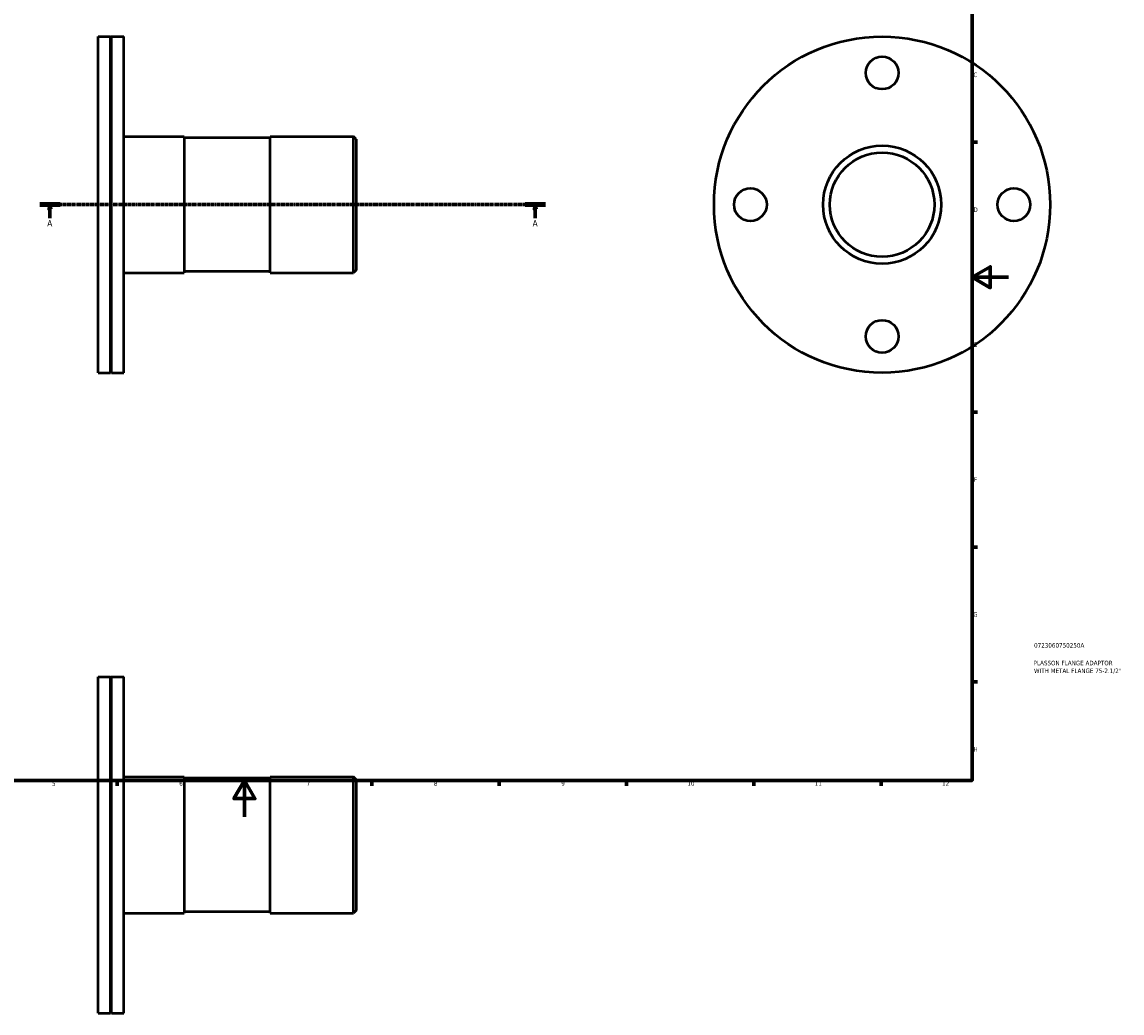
# Model space of a CAD drawing. Header units: millimetres. Extents: x -78 to 903, y -108 to 845.
# Tile 3 of 4: x 298 to 903, y -108 to 437. Entities that reach past the tile are written whole.
import ezdxf

# ---------------------------------------------------------------- set-up
doc = ezdxf.new("R2010")
doc.units = ezdxf.units.MM
doc.linetypes.add('CHAIN', pattern=[0.7087, 0.4724, -0.0591, 0.1181, -0.0591])
for name, color, linetype, lineweight in [('Border (ISO)', 7, 'Continuous', 70), ('Section Line (ISO)', 7, 'CHAIN', 70), ('Title (ISO)', 7, 'Continuous', 50), ('Visible (ISO)', 7, 'Continuous', 50)]:
    doc.layers.add(name, color=color, linetype=linetype, lineweight=lineweight)
doc.styles.add('Label Text (ISO)', font='tahoma.ttf')
doc.styles.add('Note Text (ISO)', font='tahoma.ttf')

# ---------------------------------------------------------------- blocks, each defined once
blk = doc.blocks.new('Borders Default Border')
at = {"layer": 'Border (ISO)'}
for p, q in [((821, 371.25), (823.9, 371.25)), ((821, 222.75), (823.9, 222.75)), ((821, 148.5), (823.9, 148.5)), ((821, 74.25), (823.9, 74.25)), ((350.42, 20), (350.42, 17.1)), ((490.58, 20), (490.58, 17.1)), ((560.67, 20), (560.67, 17.1)), ((630.75, 20), (630.75, 17.1)), ((700.83, 20), (700.83, 17.1)), ((770.92, 20), (770.92, 17.1))]:
    blk.add_line(p, q, dxfattribs=at)
at = {"layer": 'Border (ISO)', "flags": 128}
for points in [[(20, 20), (20, 574), (821, 574), (821, 20), (20, 20)], [(841, 297), (821, 297), (831, 302.77), (831, 291.23), (821, 297)], [(420.5, 0), (420.5, 20), (414.73, 10), (426.27, 10), (420.5, 20)]]:
    blk.add_lwpolyline(points, dxfattribs=at)
at = {"layer": 'Border (ISO)', "color": 232, "true_color": 0xca0064, "char_height": 2.5, "attachment_point": 7, "style": 'Note Text (ISO)'}
for s, insert in [('C', (821.73, 407.08)), ('D', (821.73, 332.88)), ('E', (821.94, 258.63)), ('F', (822, 184.38)), ('G', (821.61, 110.08)), ('H', (821.74, 35.88)), ('5', (314.64, 17.05)), ('6', (384.66, 17.05)), ('7', (454.77, 17.1)), ('8', (524.81, 17.04)), ('9', (594.88, 17.05)), ('10', (664.29, 17.05)), ('11', (734.37, 17.1)), ('12', (804.46, 17.1))]:
    blk.add_mtext(s, dxfattribs=dict(at, insert=insert))
blk = doc.blocks.new('Title Blocks ISO')
at = {"layer": 'Title (ISO)', "color": 232, "true_color": 0xca0064, "style": 'Note Text (ISO)'}
for tag, p in [('PART_NUMBER_001', (34.08, 73.13)), ('DESCRIPTION_001', (33.84, 63.4)), ('DESCRIPTION_002', (34.05, 59.12))]:
    blk.add_attdef(tag, p, '', height=2.5, dxfattribs=at)
blk = doc.blocks.new('2dTransSection0')
at = {"layer": 'Section Line (ISO)', "linetype": 'CHAIN'}
blk.add_line((307.93, 336.93), (586.13, 336.93), dxfattribs=at)
at = {"layer": 'Section Line (ISO)', "linetype": 'Continuous', "lineweight": 140}
for p, q in [((307.93, 336.93), (319.03, 336.93)), ((575.04, 336.93), (586.13, 336.93))]:
    blk.add_line(p, q, dxfattribs=at)
at = {"layer": 'Section Line (ISO)', "linetype": 'Continuous'}
for p, q in [((313.48, 336.93), (312.98, 334.43)), ((312.98, 334.43), (313.98, 334.43)), ((313.48, 334.43), (313.48, 336.93)), ((313.98, 334.43), (313.48, 336.93)), ((313.48, 329.46), (313.48, 334.43)), ((580.58, 336.93), (580.08, 334.43)), ((580.08, 334.43), (581.08, 334.43)), ((580.58, 334.43), (580.58, 336.93)), ((581.08, 334.43), (580.58, 336.93)), ((580.58, 329.46), (580.58, 334.43))]:
    blk.add_line(p, q, dxfattribs=at)
at = {"layer": 'Section Line (ISO)', "linetype": 'Continuous', "flags": 128}
for points in [[(313.98, 334.43), (313.48, 336.93), (312.98, 334.43), (313.98, 334.43)], [(581.08, 334.43), (580.58, 336.93), (580.08, 334.43), (581.08, 334.43)]]:
    blk.add_lwpolyline(points, dxfattribs=at)
at = {"layer": 'Section Line (ISO)'}
for points in [[(313.98, 334.43), (313.48, 336.93), (312.98, 334.43), (313.98, 334.43)], [(581.08, 334.43), (580.58, 336.93), (580.08, 334.43), (581.08, 334.43)]]:
    blk.add_solid(points, dxfattribs=at)
at = {"layer": 'Section Line (ISO)', "char_height": 3.5, "attachment_point": 7, "style": 'Label Text (ISO)'}
for insert in [(311.99, 324.93), (579.1, 324.93)]:
    blk.add_mtext('A', dxfattribs=dict(at, insert=insert))

msp = doc.modelspace()

# ---------------------------------------------------------------- linework, layer by layer
at = {"layer": 'Visible (ISO)'}
for p, q in [((340.031, 244.427), (340.031, 429.427)), ((340.031, 429.427), (346.831, 429.427)), ((346.831, 244.427), (346.831, 429.427)), ((347.131, 429.127), (346.831, 429.427)), ((347.131, 429.127), (347.431, 429.427)), ((347.131, 244.727), (347.131, 429.127)), ((347.431, 244.427), (347.431, 429.427)), ((347.431, 429.427), (354.231, 429.427)), ((354.231, 244.427), (354.231, 429.427)), ((354.231, 374.427), (387.365, 374.427)), ((387.365, 374.427), (387.365, 299.427)), ((434.698, 373.677), (387.365, 373.677)), ((434.698, 299.427), (434.698, 374.427)), ((434.698, 374.427), (480.531, 374.427)), ((480.531, 299.427), (480.531, 374.427)), ((482.031, 372.927), (480.531, 374.427)), ((482.031, 372.927), (482.031, 300.927)), ((354.231, 299.427), (387.365, 299.427)), ((434.698, 300.177), (387.365, 300.177)), ((434.698, 299.427), (480.531, 299.427)), ((482.031, 300.927), (480.531, 299.427)), ((340.031, 244.427), (346.831, 244.427)), ((347.131, 244.727), (346.831, 244.427)), ((347.131, 244.727), (347.431, 244.427)), ((347.431, 244.427), (354.231, 244.427)), ((340.031, -107.971), (340.031, 77.029)), ((340.031, 77.029), (346.831, 77.029)), ((346.831, -107.971), (346.831, 77.029)), ((347.131, 76.729), (346.831, 77.029)), ((347.131, 76.729), (347.431, 77.029)), ((347.131, -107.671), (347.131, 76.729)), ((347.431, -107.971), (347.431, 77.029)), ((347.431, 77.029), (354.231, 77.029)), ((354.231, -107.971), (354.231, 77.029)), ((354.231, 22.029), (387.365, 22.029)), ((387.365, 22.029), (387.365, -52.971)), ((434.698, 21.279), (387.365, 21.279)), ((434.698, -52.971), (434.698, 22.029)), ((434.698, 22.029), (480.531, 22.029)), ((480.531, -52.971), (480.531, 22.029)), ((482.031, 20.529), (480.531, 22.029)), ((482.031, 20.529), (482.031, -51.471)), ((354.231, -52.971), (387.365, -52.971)), ((434.698, -52.221), (387.365, -52.221)), ((434.698, -52.971), (480.531, -52.971)), ((482.031, -51.471), (480.531, -52.971)), ((340.031, -107.971), (346.831, -107.971)), ((347.131, -107.671), (346.831, -107.971)), ((347.131, -107.671), (347.431, -107.971)), ((347.431, -107.971), (354.231, -107.971))]:
    msp.add_line(p, q, dxfattribs=at)
for centre, radius in [((771.464, 336.927), 92.5), ((771.464, 409.427), 9), ((771.464, 336.927), 32.5), ((771.464, 336.927), 28.75), ((698.964, 336.927), 9), ((843.964, 336.927), 9), ((771.464, 264.427), 9)]:
    msp.add_circle(centre, radius, dxfattribs=at)

# ---------------------------------------------------------------- block references
msp.add_blockref('Borders Default Border', (0, 0))
msp.add_blockref('Title Blocks ISO', (821, 20)).add_auto_attribs({'PART_NUMBER_001': '0723060750250A', 'DESCRIPTION_001': 'PLASSON FLANGE ADAPTOR', 'DESCRIPTION_002': 'WITH METAL FLANGE 75-2.1/2"'})
at = {"layer": 'Section Line (ISO)'}
msp.add_blockref('2dTransSection0', (0, 0), dxfattribs=at)

doc.saveas('drawing.dxf')
